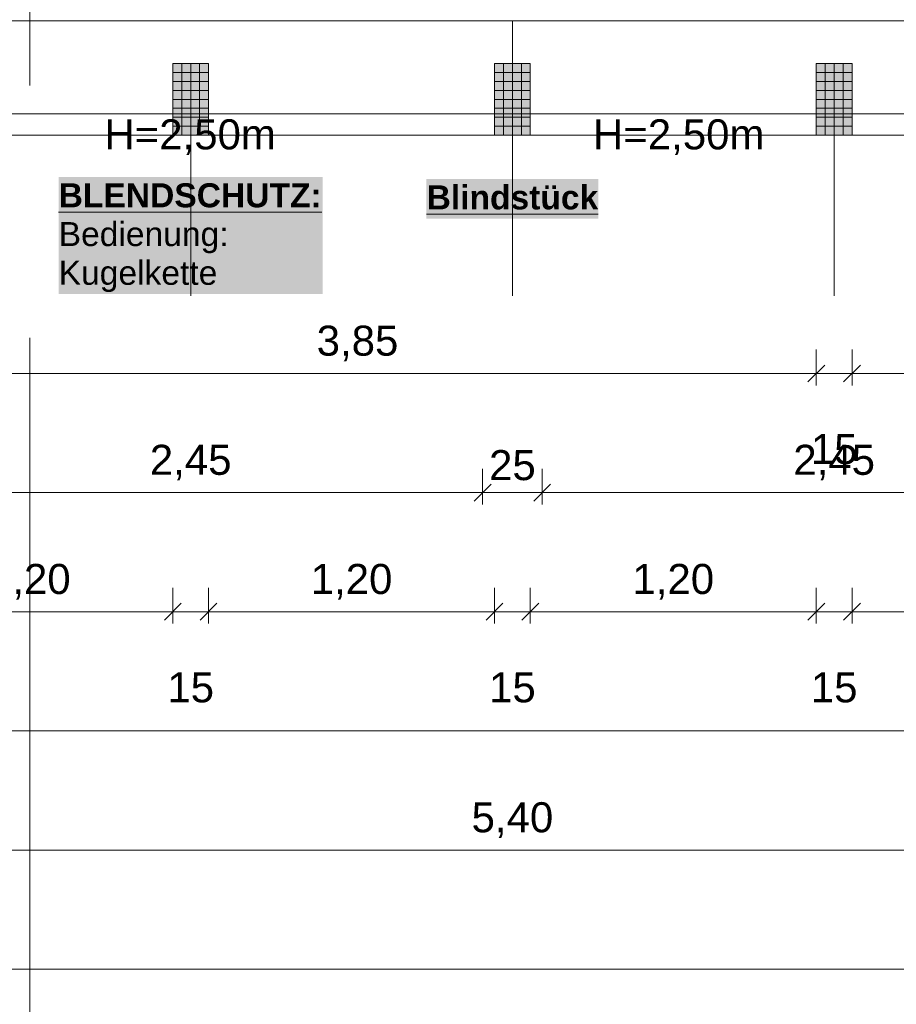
# Model space of a CAD drawing. Header units: metres. Extents: x -167 to 152, y -127 to 99.
# Tile 99 of 225: x -15.57 to -11.89, y -25.92 to -21.79. Entities that reach past the tile are written whole.
import ezdxf

# ---------------------------------------------------------------- set-up
doc = ezdxf.new("R2010")
doc.units = ezdxf.units.M
doc.header["$PDMODE"] = 1
doc.header["$PDSIZE"] = -2
doc.linetypes.add('Achsen 01', pattern=[5.291531, 3.175, -1.058062, 0.352704, -0.705764])
doc.linetypes.add('Raster 01', pattern=[2, 1, -1])
doc.layers.get('0').update_dxf_attribs({"lineweight": 25})
for name, color, linetype, lineweight, true_color in [('014_Fassadenarbeiten-000 Aufsicht Betonfertigteile', 7, 'Continuous', 9, 0xc0c0c0), ('031_Metallbauarbeiten-330 Aufsicht Metallbauarbeiten', 7, 'Continuous', 9, 0xa6a6a6), ('AV1-Raster', 7, 'Raster 01', 9, 0xa6a6a6)]:
    doc.layers.add(name, color=color, linetype=linetype, lineweight=lineweight, true_color=true_color)
for name, color, linetype, lineweight in [('014_Fassadenarbeiten-330 Betonfertigteile vertikal', 7, 'Continuous', 9), ('030_Sonnenschutzarbeiten-BLENDSCHUTZ', 7, 'Continuous', 5), ('030_Sonnenschutzarbeiten-BLENDSCHUTZ  Beschriftung', 7, 'Continuous', 5), ('_1.35m (3D)', 7, 'Continuous', 9), ('_GRU (2D)', 7, 'Continuous', 9), ('_OG 1 (2D)', 7, 'Continuous', 9), ('_OG 1 - DS (2D)', 7, 'Continuous', 9), ('AV1-Schnitt Achsen', 7, 'Achsen 01', 18), ('Bemaßung-Bemaßung', 7, 'Continuous', 9)]:
    doc.layers.add(name, color=color, linetype=linetype, lineweight=lineweight)
doc.layers.get('0').freeze()
doc.styles.add('Arial', font='arial.ttf')
doc.styles.add('Arial (bold)', font='arialbd.ttf')
doc.dimstyles.new('COE 50', dxfattribs={"dimtxt": 126.090495, "dimasz": 0.001414, "dimexe": 0.001, "dimexo": 0.01, "dimgap": 0.001, "dimtad": 1, "dimdec": 3, "dimtxsty": 'Arial', "dimblk": 'VW_SLASH-4', "dimblk1": 'VW_SLASH-4', "dimblk2": 'VW_SLASH-4', "dimcen": 0, "dimadec": 3, "dimazin": 0, "dimtfac": 0.8, "dimtdec": 3, "dimtix": 1, "dimtmove": 0, "dimatfit": 0, "dimldrblk": 'VW_SLASH-3', "dimfxl": 0.002, "dimfxlon": 1, "dimfrac": 2, "dimtolj": 1, "dimarcsym": 0})
pattern_1 = [(-90, (0, 0), (0.0375, 0), [])]
pattern_2 = [(0, (0, 0), (2e-18, -0.0375), [])]

# ---------------------------------------------------------------- blocks, each defined once
blk = doc.blocks.new('Group-2')
at = {"layer": 'AV1-Raster'}
for p, q in [((-14.85, -22.95), (-14.85, 1.35)), ((-13.5, -22.95), (-13.5, 1.35)), ((-12.15, -22.95), (-12.15, 1.35))]:
    blk.add_line(p, q, dxfattribs=at)
blk = doc.blocks.new('1.35m (3D)')
at = {"layer": 'AV1-Raster', "color": 7}
blk.add_blockref('Group-2', (0, 0), dxfattribs=at)
blk = doc.blocks.new('Blendschutz Beschriftung')
at = {"layer": '030_Sonnenschutzarbeiten-BLENDSCHUTZ  Beschriftung', "color": 254, "linetype": 'Continuous', "transparency": 33554559}
blk.add_solid([(-0.554, -0.1644), (0.554, -0.1644), (-0.554, 0.3267), (0.554, 0.3267)], dxfattribs=at)
at = {"layer": '030_Sonnenschutzarbeiten-BLENDSCHUTZ  Beschriftung', "insert": (-0.554, 0.3002), "char_height": 0.100872, "attachment_point": 1, "line_spacing_factor": 0.967016, "style": 'Arial (bold)'}
blk.add_mtext('{\\LBLENDSCHUTZ:}{\\fArial|b0|i0|c0|p0;\\l\\PBedienung: \\PKugelkette }', dxfattribs=at)
blk = doc.blocks.new('VW_SLASH-4')
at = {"color": 0, "linetype": 'ByBlock', "lineweight": -2, "transparency": 16777216}
blk.add_line((0, 0), (-1, 0), dxfattribs=at)
at = {"color": 0, "linetype": 'Continuous', "lineweight": 15, "transparency": 16777216, "flags": 128}
blk.add_lwpolyline([(0.5, 0.5), (-0.5, -0.5)], dxfattribs=at)
blk = doc.blocks.new('*D26')
at = {"layer": '030_Sonnenschutzarbeiten-BLENDSCHUTZ', "color": 0, "lineweight": -2}
for p, q in [((-16.075, -22.025), (-16.075, -22.175)), ((-13.625, -22.025), (-13.625, -22.175)), ((-13.6957, -22.125), (-16.0043, -22.125))]:
    blk.add_line(p, q, dxfattribs=at)
at = {"layer": 'Defpoints', "color": 0}
for p in [(-16.075, -21.385), (-13.625, -21.385), (-16.075, -22.125)]:
    blk.add_point(p, dxfattribs=at)
at = {"layer": '030_Sonnenschutzarbeiten-BLENDSCHUTZ', "color": 0, "lineweight": -2, "xscale": 0.070693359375, "yscale": 0.070693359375, "zscale": 0.070693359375, "rotation": 180}
blk.add_blockref('VW_SLASH-4', (-16.075, -22.125), dxfattribs=at)
at = {"layer": '030_Sonnenschutzarbeiten-BLENDSCHUTZ', "color": 0, "lineweight": -2, "xscale": 0.070693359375, "yscale": 0.070693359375, "zscale": 0.070693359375}
blk.add_blockref('VW_SLASH-4', (-13.625, -22.125), dxfattribs=at)
at = {"layer": '030_Sonnenschutzarbeiten-BLENDSCHUTZ', "color": 0, "lineweight": 13, "insert": (-14.85, -21.9992), "char_height": 0.12609, "attachment_point": 5, "style": 'Arial'}
blk.add_mtext('\\A1;2,45', dxfattribs=at)
blk = doc.blocks.new('VW_SLASH-3')
at = {"color": 0, "linetype": 'ByBlock', "lineweight": -2, "transparency": 16777216}
blk.add_line((0, 0), (-1, 0), dxfattribs=at)
at = {"color": 0, "linetype": 'Continuous', "lineweight": 15, "transparency": 16777216, "flags": 128}
blk.add_lwpolyline([(0.5, 0.5), (-0.5, -0.5)], dxfattribs=at)
blk = doc.blocks.new('*D27')
at = {"layer": '030_Sonnenschutzarbeiten-BLENDSCHUTZ', "color": 0, "lineweight": -2}
for p, q in [((-13.375, -22.025), (-13.375, -22.175)), ((-12.225, -22.025), (-12.225, -22.175)), ((-12.2957, -22.125), (-13.3043, -22.125))]:
    blk.add_line(p, q, dxfattribs=at)
at = {"layer": 'Defpoints', "color": 0}
for p in [(-13.375, -21.385), (-12.225, -21.385), (-13.375, -22.125)]:
    blk.add_point(p, dxfattribs=at)
at = {"layer": '030_Sonnenschutzarbeiten-BLENDSCHUTZ', "color": 0, "lineweight": -2, "xscale": 0.070693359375, "yscale": 0.070693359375, "zscale": 0.070693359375, "rotation": 180}
blk.add_blockref('VW_SLASH-4', (-13.375, -22.125), dxfattribs=at)
at = {"layer": '030_Sonnenschutzarbeiten-BLENDSCHUTZ', "color": 0, "lineweight": -2, "xscale": 0.070693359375, "yscale": 0.070693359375, "zscale": 0.070693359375}
blk.add_blockref('VW_SLASH-4', (-12.225, -22.125), dxfattribs=at)
at = {"layer": '030_Sonnenschutzarbeiten-BLENDSCHUTZ', "color": 0, "lineweight": 13, "insert": (-12.8, -21.9992), "char_height": 0.12609, "attachment_point": 5, "style": 'Arial'}
blk.add_mtext('\\A1;1,15', dxfattribs=at)
blk = doc.blocks.new('*D28')
at = {"layer": '030_Sonnenschutzarbeiten-BLENDSCHUTZ', "color": 0, "lineweight": -2}
for p, q in [((-12.075, -22.025), (-12.075, -22.175)), ((-10.925, -22.025), (-10.925, -22.175)), ((-10.9957, -22.125), (-12.0043, -22.125))]:
    blk.add_line(p, q, dxfattribs=at)
at = {"layer": 'Defpoints', "color": 0}
for p in [(-12.075, -21.385), (-10.925, -21.385), (-12.075, -22.125)]:
    blk.add_point(p, dxfattribs=at)
at = {"layer": '030_Sonnenschutzarbeiten-BLENDSCHUTZ', "color": 0, "lineweight": -2, "xscale": 0.070693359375, "yscale": 0.070693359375, "zscale": 0.070693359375, "rotation": 180}
blk.add_blockref('VW_SLASH-4', (-12.075, -22.125), dxfattribs=at)
at = {"layer": '030_Sonnenschutzarbeiten-BLENDSCHUTZ', "color": 0, "lineweight": -2, "xscale": 0.070693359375, "yscale": 0.070693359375, "zscale": 0.070693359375}
blk.add_blockref('VW_SLASH-4', (-10.925, -22.125), dxfattribs=at)
at = {"layer": '030_Sonnenschutzarbeiten-BLENDSCHUTZ', "color": 0, "lineweight": 13, "insert": (-11.5, -21.9992), "char_height": 0.12609, "attachment_point": 5, "style": 'Arial'}
blk.add_mtext('\\A1;1,15', dxfattribs=at)
blk = doc.blocks.new('*D49')
at = {"layer": '030_Sonnenschutzarbeiten-BLENDSCHUTZ', "color": 0, "lineweight": -2}
for p, q in [((-13.625, -22.025), (-13.625, -22.175)), ((-13.375, -22.025), (-13.375, -22.175)), ((-13.4457, -22.125), (-13.5543, -22.125))]:
    blk.add_line(p, q, dxfattribs=at)
at = {"layer": 'Defpoints', "color": 0}
for p in [(-13.625, -21.385), (-13.375, -21.385), (-13.625, -22.125)]:
    blk.add_point(p, dxfattribs=at)
at = {"layer": '030_Sonnenschutzarbeiten-BLENDSCHUTZ', "color": 0, "lineweight": -2, "xscale": 0.070693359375, "yscale": 0.070693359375, "zscale": 0.070693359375, "rotation": 180}
blk.add_blockref('VW_SLASH-4', (-13.625, -22.125), dxfattribs=at)
at = {"layer": '030_Sonnenschutzarbeiten-BLENDSCHUTZ', "color": 0, "lineweight": -2, "xscale": 0.070693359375, "yscale": 0.070693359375, "zscale": 0.070693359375}
blk.add_blockref('VW_SLASH-4', (-13.375, -22.125), dxfattribs=at)
at = {"layer": '030_Sonnenschutzarbeiten-BLENDSCHUTZ', "color": 0, "lineweight": 13, "insert": (-13.5, -22.0235), "char_height": 0.10087, "attachment_point": 5, "style": 'Arial'}
blk.add_mtext('\\A1;25', dxfattribs=at)
blk = doc.blocks.new('*D416')
at = {"layer": 'Bemaßung-Bemaßung', "color": 0, "lineweight": -2}
for p, q in [((-39.15, -25.675), (-39.15, -25.825)), ((0, -25.675), (0, -25.825)), ((-0.0707, -25.775), (-39.0793, -25.775))]:
    blk.add_line(p, q, dxfattribs=at)
at = {"layer": 'Defpoints', "color": 0}
for p in [(-39.15, -21.6), (0, -21.6), (-39.15, -25.775)]:
    blk.add_point(p, dxfattribs=at)
at = {"layer": 'Bemaßung-Bemaßung', "color": 0, "lineweight": -2, "xscale": 0.070693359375, "yscale": 0.070693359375, "zscale": 0.070693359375, "rotation": 180}
blk.add_blockref('VW_SLASH-4', (-39.15, -25.775), dxfattribs=at)
at = {"layer": 'Bemaßung-Bemaßung', "color": 0, "lineweight": -2, "xscale": 0.070693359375, "yscale": 0.070693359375, "zscale": 0.070693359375}
blk.add_blockref('VW_SLASH-4', (0, -25.775), dxfattribs=at)
at = {"layer": 'Bemaßung-Bemaßung', "color": 0, "insert": (-19.575, -25.6341), "char_height": 0.15131, "attachment_point": 5, "style": 'Arial'}
blk.add_mtext('\\A1;39,15', dxfattribs=at)
blk = doc.blocks.new('*D421')
at = {"layer": 'Bemaßung-Bemaßung', "color": 0, "lineweight": -2}
for p, q in [((-16.2, -25.175), (-16.2, -25.325)), ((-10.8, -25.175), (-10.8, -25.325)), ((-10.8707, -25.275), (-16.1293, -25.275))]:
    blk.add_line(p, q, dxfattribs=at)
at = {"layer": 'Defpoints', "color": 0}
for p in [(-16.2, -21.6), (-10.8, -21.6), (-16.2, -25.275)]:
    blk.add_point(p, dxfattribs=at)
at = {"layer": 'Bemaßung-Bemaßung', "color": 0, "lineweight": -2, "xscale": 0.070693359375, "yscale": 0.070693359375, "zscale": 0.070693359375, "rotation": 180}
blk.add_blockref('VW_SLASH-4', (-16.2, -25.275), dxfattribs=at)
at = {"layer": 'Bemaßung-Bemaßung', "color": 0, "lineweight": -2, "xscale": 0.070693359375, "yscale": 0.070693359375, "zscale": 0.070693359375}
blk.add_blockref('VW_SLASH-4', (-10.8, -25.275), dxfattribs=at)
at = {"layer": 'Bemaßung-Bemaßung', "color": 0, "insert": (-13.5, -25.1492), "char_height": 0.12609, "attachment_point": 5, "style": 'Arial'}
blk.add_mtext('\\A1;5,40', dxfattribs=at)
blk = doc.blocks.new('*D432')
at = {"layer": 'Bemaßung-Bemaßung', "color": 0, "lineweight": -2}
for p, q in [((-39.825, -24.675), (-39.825, -24.825)), ((0.675, -24.675), (0.675, -24.825)), ((0.6043, -24.775), (-39.7543, -24.775))]:
    blk.add_line(p, q, dxfattribs=at)
at = {"layer": 'Defpoints', "color": 0}
for p in [(-39.825, -22.275), (0.675, -22.275), (-39.825, -24.775)]:
    blk.add_point(p, dxfattribs=at)
at = {"layer": 'Bemaßung-Bemaßung', "color": 0, "lineweight": -2, "xscale": 0.070693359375, "yscale": 0.070693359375, "zscale": 0.070693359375, "rotation": 180}
blk.add_blockref('VW_SLASH-4', (-39.825, -24.775), dxfattribs=at)
at = {"layer": 'Bemaßung-Bemaßung', "color": 0, "lineweight": -2, "xscale": 0.070693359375, "yscale": 0.070693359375, "zscale": 0.070693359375}
blk.add_blockref('VW_SLASH-4', (0.675, -24.775), dxfattribs=at)
at = {"layer": 'Bemaßung-Bemaßung', "color": 0, "insert": (-19.575, -24.6492), "char_height": 0.12609, "attachment_point": 5, "style": 'Arial'}
blk.add_mtext('\\A1;40,50', dxfattribs=at)
blk = doc.blocks.new('*D453')
at = {"layer": 'Bemaßung-Bemaßung', "color": 0, "linetype": 'Continuous', "lineweight": -2}
for p, q in [((-12.075, -24.175), (-12.075, -24.325)), ((-10.875, -24.175), (-10.875, -24.325)), ((-12.0043, -24.275), (-10.9457, -24.275))]:
    blk.add_line(p, q, dxfattribs=at)
at = {"layer": 'Defpoints', "color": 0}
for p in [(-12.075, -22.275), (-10.875, -22.275), (-10.875, -24.275)]:
    blk.add_point(p, dxfattribs=at)
at = {"layer": 'Bemaßung-Bemaßung', "color": 0, "lineweight": -2, "xscale": 0.070693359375, "yscale": 0.070693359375, "zscale": 0.070693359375, "rotation": 180}
blk.add_blockref('VW_SLASH-4', (-12.075, -24.275), dxfattribs=at)
at = {"layer": 'Bemaßung-Bemaßung', "color": 0, "lineweight": -2, "xscale": 0.070693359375, "yscale": 0.070693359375, "zscale": 0.070693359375}
blk.add_blockref('VW_SLASH-4', (-10.875, -24.275), dxfattribs=at)
at = {"layer": 'Bemaßung-Bemaßung', "color": 0, "insert": (-11.475, -24.1492), "char_height": 0.12609, "attachment_point": 5, "style": 'Arial'}
blk.add_mtext('\\A1;1,20', dxfattribs=at)
blk = doc.blocks.new('*D454')
at = {"layer": 'Bemaßung-Bemaßung', "color": 0, "linetype": 'Continuous', "lineweight": -2}
for p, q in [((-12.225, -24.175), (-12.225, -24.325)), ((-12.075, -24.175), (-12.075, -24.325)), ((-12.2957, -24.275), (-12.3664, -24.275)), ((-12.225, -24.275), (-12.075, -24.275)), ((-12.0043, -24.275), (-11.9336, -24.275))]:
    blk.add_line(p, q, dxfattribs=at)
at = {"layer": 'Defpoints', "color": 0}
for p in [(-12.225, -22.275), (-12.075, -22.275), (-12.075, -24.275)]:
    blk.add_point(p, dxfattribs=at)
at = {"layer": 'Bemaßung-Bemaßung', "color": 0, "lineweight": -2, "xscale": 0.070693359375, "yscale": 0.070693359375, "zscale": 0.070693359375}
blk.add_blockref('VW_SLASH-4', (-12.225, -24.275), dxfattribs=at)
at = {"layer": 'Bemaßung-Bemaßung', "color": 0, "lineweight": -2, "xscale": 0.070693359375, "yscale": 0.070693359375, "zscale": 0.070693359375, "rotation": 180}
blk.add_blockref('VW_SLASH-4', (-12.075, -24.275), dxfattribs=at)
at = {"layer": 'Bemaßung-Bemaßung', "color": 0, "insert": (-12.15, -24.5931), "char_height": 0.12609, "attachment_point": 5, "style": 'Arial'}
blk.add_mtext('\\A1;15', dxfattribs=at)
blk = doc.blocks.new('*D455')
at = {"layer": 'Bemaßung-Bemaßung', "color": 0, "linetype": 'Continuous', "lineweight": -2}
for p, q in [((-13.425, -24.175), (-13.425, -24.325)), ((-12.225, -24.175), (-12.225, -24.325)), ((-13.3543, -24.275), (-12.2957, -24.275))]:
    blk.add_line(p, q, dxfattribs=at)
at = {"layer": 'Defpoints', "color": 0}
for p in [(-13.425, -22.275), (-12.225, -22.275), (-12.225, -24.275)]:
    blk.add_point(p, dxfattribs=at)
at = {"layer": 'Bemaßung-Bemaßung', "color": 0, "lineweight": -2, "xscale": 0.070693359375, "yscale": 0.070693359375, "zscale": 0.070693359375, "rotation": 180}
blk.add_blockref('VW_SLASH-4', (-13.425, -24.275), dxfattribs=at)
at = {"layer": 'Bemaßung-Bemaßung', "color": 0, "lineweight": -2, "xscale": 0.070693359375, "yscale": 0.070693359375, "zscale": 0.070693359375}
blk.add_blockref('VW_SLASH-4', (-12.225, -24.275), dxfattribs=at)
at = {"layer": 'Bemaßung-Bemaßung', "color": 0, "insert": (-12.825, -24.1492), "char_height": 0.12609, "attachment_point": 5, "style": 'Arial'}
blk.add_mtext('\\A1;1,20', dxfattribs=at)
blk = doc.blocks.new('*D456')
at = {"layer": 'Bemaßung-Bemaßung', "color": 0, "linetype": 'Continuous', "lineweight": -2}
for p, q in [((-13.575, -24.175), (-13.575, -24.325)), ((-13.425, -24.175), (-13.425, -24.325)), ((-13.6457, -24.275), (-13.7164, -24.275)), ((-13.575, -24.275), (-13.425, -24.275)), ((-13.3543, -24.275), (-13.2836, -24.275))]:
    blk.add_line(p, q, dxfattribs=at)
at = {"layer": 'Defpoints', "color": 0}
for p in [(-13.575, -22.275), (-13.425, -22.275), (-13.425, -24.275)]:
    blk.add_point(p, dxfattribs=at)
at = {"layer": 'Bemaßung-Bemaßung', "color": 0, "lineweight": -2, "xscale": 0.070693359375, "yscale": 0.070693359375, "zscale": 0.070693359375}
blk.add_blockref('VW_SLASH-4', (-13.575, -24.275), dxfattribs=at)
at = {"layer": 'Bemaßung-Bemaßung', "color": 0, "lineweight": -2, "xscale": 0.070693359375, "yscale": 0.070693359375, "zscale": 0.070693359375, "rotation": 180}
blk.add_blockref('VW_SLASH-4', (-13.425, -24.275), dxfattribs=at)
at = {"layer": 'Bemaßung-Bemaßung', "color": 0, "insert": (-13.5, -24.5931), "char_height": 0.12609, "attachment_point": 5, "style": 'Arial'}
blk.add_mtext('\\A1;15', dxfattribs=at)
blk = doc.blocks.new('*D457')
at = {"layer": 'Bemaßung-Bemaßung', "color": 0, "linetype": 'Continuous', "lineweight": -2}
for p, q in [((-14.775, -24.175), (-14.775, -24.325)), ((-13.575, -24.175), (-13.575, -24.325)), ((-14.7043, -24.275), (-13.6457, -24.275))]:
    blk.add_line(p, q, dxfattribs=at)
at = {"layer": 'Defpoints', "color": 0}
for p in [(-14.775, -22.275), (-13.575, -22.275), (-13.575, -24.275)]:
    blk.add_point(p, dxfattribs=at)
at = {"layer": 'Bemaßung-Bemaßung', "color": 0, "lineweight": -2, "xscale": 0.070693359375, "yscale": 0.070693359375, "zscale": 0.070693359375, "rotation": 180}
blk.add_blockref('VW_SLASH-4', (-14.775, -24.275), dxfattribs=at)
at = {"layer": 'Bemaßung-Bemaßung', "color": 0, "lineweight": -2, "xscale": 0.070693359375, "yscale": 0.070693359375, "zscale": 0.070693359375}
blk.add_blockref('VW_SLASH-4', (-13.575, -24.275), dxfattribs=at)
at = {"layer": 'Bemaßung-Bemaßung', "color": 0, "insert": (-14.175, -24.1492), "char_height": 0.12609, "attachment_point": 5, "style": 'Arial'}
blk.add_mtext('\\A1;1,20', dxfattribs=at)
blk = doc.blocks.new('*D458')
at = {"layer": 'Bemaßung-Bemaßung', "color": 0, "linetype": 'Continuous', "lineweight": -2}
for p, q in [((-14.925, -24.175), (-14.925, -24.325)), ((-14.775, -24.175), (-14.775, -24.325)), ((-14.9957, -24.275), (-15.0664, -24.275)), ((-14.925, -24.275), (-14.775, -24.275)), ((-14.7043, -24.275), (-14.6336, -24.275))]:
    blk.add_line(p, q, dxfattribs=at)
at = {"layer": 'Defpoints', "color": 0}
for p in [(-14.925, -22.275), (-14.775, -22.275), (-14.775, -24.275)]:
    blk.add_point(p, dxfattribs=at)
at = {"layer": 'Bemaßung-Bemaßung', "color": 0, "lineweight": -2, "xscale": 0.070693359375, "yscale": 0.070693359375, "zscale": 0.070693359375}
blk.add_blockref('VW_SLASH-4', (-14.925, -24.275), dxfattribs=at)
at = {"layer": 'Bemaßung-Bemaßung', "color": 0, "lineweight": -2, "xscale": 0.070693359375, "yscale": 0.070693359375, "zscale": 0.070693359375, "rotation": 180}
blk.add_blockref('VW_SLASH-4', (-14.775, -24.275), dxfattribs=at)
at = {"layer": 'Bemaßung-Bemaßung', "color": 0, "insert": (-14.85, -24.5931), "char_height": 0.12609, "attachment_point": 5, "style": 'Arial'}
blk.add_mtext('\\A1;15', dxfattribs=at)
blk = doc.blocks.new('*D459')
at = {"layer": 'Bemaßung-Bemaßung', "color": 0, "linetype": 'Continuous', "lineweight": -2}
for p, q in [((-16.125, -24.175), (-16.125, -24.325)), ((-14.925, -24.175), (-14.925, -24.325)), ((-16.0543, -24.275), (-14.9957, -24.275))]:
    blk.add_line(p, q, dxfattribs=at)
at = {"layer": 'Defpoints', "color": 0}
for p in [(-16.125, -22.275), (-14.925, -22.275), (-14.925, -24.275)]:
    blk.add_point(p, dxfattribs=at)
at = {"layer": 'Bemaßung-Bemaßung', "color": 0, "lineweight": -2, "xscale": 0.070693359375, "yscale": 0.070693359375, "zscale": 0.070693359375, "rotation": 180}
blk.add_blockref('VW_SLASH-4', (-16.125, -24.275), dxfattribs=at)
at = {"layer": 'Bemaßung-Bemaßung', "color": 0, "lineweight": -2, "xscale": 0.070693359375, "yscale": 0.070693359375, "zscale": 0.070693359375}
blk.add_blockref('VW_SLASH-4', (-14.925, -24.275), dxfattribs=at)
at = {"layer": 'Bemaßung-Bemaßung', "color": 0, "insert": (-15.525, -24.1492), "char_height": 0.12609, "attachment_point": 5, "style": 'Arial'}
blk.add_mtext('\\A1;1,20', dxfattribs=at)
blk = doc.blocks.new('*D584')
at = {"layer": 'Bemaßung-Bemaßung', "color": 0, "linetype": 'Continuous', "lineweight": -2}
for p, q in [((-16.075, -23.175), (-16.075, -23.325)), ((-12.225, -23.175), (-12.225, -23.325)), ((-12.2957, -23.275), (-16.0043, -23.275))]:
    blk.add_line(p, q, dxfattribs=at)
at = {"layer": 'Defpoints', "color": 0}
for p in [(-12.225, -21.475), (-16.075, -21.725), (-16.075, -23.275)]:
    blk.add_point(p, dxfattribs=at)
at = {"layer": 'Bemaßung-Bemaßung', "color": 0, "lineweight": -2, "xscale": 0.070693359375, "yscale": 0.070693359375, "zscale": 0.070693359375, "rotation": 180}
blk.add_blockref('VW_SLASH-4', (-16.075, -23.275), dxfattribs=at)
at = {"layer": 'Bemaßung-Bemaßung', "color": 0, "lineweight": -2, "xscale": 0.070693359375, "yscale": 0.070693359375, "zscale": 0.070693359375}
blk.add_blockref('VW_SLASH-4', (-12.225, -23.275), dxfattribs=at)
at = {"layer": 'Bemaßung-Bemaßung', "color": 0, "insert": (-14.15, -23.1492), "char_height": 0.12609, "attachment_point": 5, "style": 'Arial'}
blk.add_mtext('\\A1;3,85', dxfattribs=at)
blk = doc.blocks.new('*D585')
at = {"layer": 'Bemaßung-Bemaßung', "color": 0, "linetype": 'Continuous', "lineweight": -2}
for p, q in [((-12.225, -23.175), (-12.225, -23.325)), ((-12.075, -23.175), (-12.075, -23.325)), ((-12.2957, -23.275), (-12.3664, -23.275)), ((-12.075, -23.275), (-12.225, -23.275)), ((-12.0043, -23.275), (-11.9336, -23.275))]:
    blk.add_line(p, q, dxfattribs=at)
at = {"layer": 'Defpoints', "color": 0}
for p in [(-12.225, -21.475), (-12.075, -21.475), (-12.225, -23.275)]:
    blk.add_point(p, dxfattribs=at)
at = {"layer": 'Bemaßung-Bemaßung', "color": 0, "lineweight": -2, "xscale": 0.070693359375, "yscale": 0.070693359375, "zscale": 0.070693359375}
blk.add_blockref('VW_SLASH-4', (-12.225, -23.275), dxfattribs=at)
at = {"layer": 'Bemaßung-Bemaßung', "color": 0, "lineweight": -2, "xscale": 0.070693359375, "yscale": 0.070693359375, "zscale": 0.070693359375, "rotation": 180}
blk.add_blockref('VW_SLASH-4', (-12.075, -23.275), dxfattribs=at)
at = {"layer": 'Bemaßung-Bemaßung', "color": 0, "insert": (-12.15, -23.5931), "char_height": 0.12609, "attachment_point": 5, "style": 'Arial'}
blk.add_mtext('\\A1;15', dxfattribs=at)
blk = doc.blocks.new('*D586')
at = {"layer": 'Bemaßung-Bemaßung', "color": 0, "linetype": 'Continuous', "lineweight": -2}
for p, q in [((-12.075, -23.175), (-12.075, -23.325)), ((-8.175, -23.175), (-8.175, -23.325)), ((-8.2457, -23.275), (-12.0043, -23.275))]:
    blk.add_line(p, q, dxfattribs=at)
at = {"layer": 'Defpoints', "color": 0}
for p in [(-12.075, -21.475), (-8.175, -21.475), (-12.075, -23.275)]:
    blk.add_point(p, dxfattribs=at)
at = {"layer": 'Bemaßung-Bemaßung', "color": 0, "lineweight": -2, "xscale": 0.070693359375, "yscale": 0.070693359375, "zscale": 0.070693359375, "rotation": 180}
blk.add_blockref('VW_SLASH-4', (-12.075, -23.275), dxfattribs=at)
at = {"layer": 'Bemaßung-Bemaßung', "color": 0, "lineweight": -2, "xscale": 0.070693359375, "yscale": 0.070693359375, "zscale": 0.070693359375}
blk.add_blockref('VW_SLASH-4', (-8.175, -23.275), dxfattribs=at)
at = {"layer": 'Bemaßung-Bemaßung', "color": 0, "insert": (-10.125, -23.1492), "char_height": 0.12609, "attachment_point": 5, "style": 'Arial'}
blk.add_mtext('\\A1;3,90', dxfattribs=at)
blk = doc.blocks.new('*D631')
at = {"layer": 'Bemaßung-Bemaßung', "color": 0, "lineweight": -2}
for p, q in [((-16.075, -23.675), (-16.075, -23.825)), ((-13.625, -23.675), (-13.625, -23.825)), ((-13.6957, -23.775), (-16.0043, -23.775))]:
    blk.add_line(p, q, dxfattribs=at)
at = {"layer": 'Defpoints', "color": 0}
for p in [(-13.625, -21.475), (-16.075, -21.725), (-16.075, -23.775)]:
    blk.add_point(p, dxfattribs=at)
at = {"layer": 'Bemaßung-Bemaßung', "color": 0, "lineweight": -2, "xscale": 0.070693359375, "yscale": 0.070693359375, "zscale": 0.070693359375, "rotation": 180}
blk.add_blockref('VW_SLASH-4', (-16.075, -23.775), dxfattribs=at)
at = {"layer": 'Bemaßung-Bemaßung', "color": 0, "lineweight": -2, "xscale": 0.070693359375, "yscale": 0.070693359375, "zscale": 0.070693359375}
blk.add_blockref('VW_SLASH-4', (-13.625, -23.775), dxfattribs=at)
at = {"layer": 'Bemaßung-Bemaßung', "color": 0, "insert": (-14.85, -23.6492), "char_height": 0.12609, "attachment_point": 5, "style": 'Arial'}
blk.add_mtext('\\A1;2,45', dxfattribs=at)
blk = doc.blocks.new('*D632')
at = {"layer": 'Bemaßung-Bemaßung', "color": 0, "lineweight": -2}
for p, q in [((-13.625, -23.675), (-13.625, -23.825)), ((-13.375, -23.675), (-13.375, -23.825)), ((-13.6957, -23.775), (-13.7664, -23.775)), ((-13.375, -23.775), (-13.625, -23.775)), ((-13.3043, -23.775), (-13.2336, -23.775))]:
    blk.add_line(p, q, dxfattribs=at)
at = {"layer": 'Defpoints', "color": 0}
for p in [(-13.625, -21.475), (-13.375, -21.475), (-13.625, -23.775)]:
    blk.add_point(p, dxfattribs=at)
at = {"layer": 'Bemaßung-Bemaßung', "color": 0, "lineweight": -2, "xscale": 0.070693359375, "yscale": 0.070693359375, "zscale": 0.070693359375}
blk.add_blockref('VW_SLASH-4', (-13.625, -23.775), dxfattribs=at)
at = {"layer": 'Bemaßung-Bemaßung', "color": 0, "lineweight": -2, "xscale": 0.070693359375, "yscale": 0.070693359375, "zscale": 0.070693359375, "rotation": 180}
blk.add_blockref('VW_SLASH-4', (-13.375, -23.775), dxfattribs=at)
at = {"layer": 'Bemaßung-Bemaßung', "color": 0, "insert": (-13.5, -23.6606), "char_height": 0.12609, "attachment_point": 5, "style": 'Arial'}
blk.add_mtext('\\A1;25', dxfattribs=at)
blk = doc.blocks.new('*D633')
at = {"layer": 'Bemaßung-Bemaßung', "color": 0, "lineweight": -2}
for p, q in [((-13.375, -23.675), (-13.375, -23.825)), ((-10.925, -23.675), (-10.925, -23.825)), ((-10.9957, -23.775), (-13.3043, -23.775))]:
    blk.add_line(p, q, dxfattribs=at)
at = {"layer": 'Defpoints', "color": 0}
for p in [(-13.375, -21.475), (-10.925, -21.475), (-13.375, -23.775)]:
    blk.add_point(p, dxfattribs=at)
at = {"layer": 'Bemaßung-Bemaßung', "color": 0, "lineweight": -2, "xscale": 0.070693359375, "yscale": 0.070693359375, "zscale": 0.070693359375, "rotation": 180}
blk.add_blockref('VW_SLASH-4', (-13.375, -23.775), dxfattribs=at)
at = {"layer": 'Bemaßung-Bemaßung', "color": 0, "lineweight": -2, "xscale": 0.070693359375, "yscale": 0.070693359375, "zscale": 0.070693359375}
blk.add_blockref('VW_SLASH-4', (-10.925, -23.775), dxfattribs=at)
at = {"layer": 'Bemaßung-Bemaßung', "color": 0, "insert": (-12.15, -23.6492), "char_height": 0.12609, "attachment_point": 5, "style": 'Arial'}
blk.add_mtext('\\A1;2,45', dxfattribs=at)
blk = doc.blocks.new('Group-761')
at = {"layer": 'AV1-Schnitt Achsen'}
blk.add_line((-15.525, -26.3), (-15.525, 4.7), dxfattribs=at)
blk = doc.blocks.new('GRU (2D)')
at = {"layer": 'AV1-Schnitt Achsen', "color": 7}
blk.add_blockref('Group-761', (0, 0), dxfattribs=at)
blk = doc.blocks.new('OG 1 - DS (2D)')
at = {"layer": '030_Sonnenschutzarbeiten-BLENDSCHUTZ', "color": 30, "transparency": 33554610}
blk.add_solid([(-13.8611, -22.6254), (-13.1389, -22.6254), (-13.8611, -22.4589), (-13.1389, -22.4589)], dxfattribs=at)
blk.add_solid([(-13.8611, -22.6254), (-13.1389, -22.6254), (-13.8611, -22.4589), (-13.1389, -22.4589)], dxfattribs=at)
at = {"layer": '030_Sonnenschutzarbeiten-BLENDSCHUTZ  Beschriftung', "color": 7}
blk.add_blockref('Blendschutz Beschriftung', (-14.85, -22.7773), dxfattribs=at)
at = {"layer": '030_Sonnenschutzarbeiten-BLENDSCHUTZ', "color": 7, "char_height": 0.12609, "attachment_point": 1, "line_spacing_factor": 0.969122, "style": 'Arial'}
for insert in [(-15.2121, -22.2087), (-13.1621, -22.2087)]:
    blk.add_mtext('H=2,50m', dxfattribs=dict(at, insert=insert))
at = {"layer": '030_Sonnenschutzarbeiten-BLENDSCHUTZ', "color": 7, "insert": (-13.5, -22.4858), "char_height": 0.100872, "width": 0.722129, "attachment_point": 2, "line_spacing_factor": 0.969122, "style": 'Arial (bold)'}
blk.add_mtext('{\\LB}{\\Llindstück }', dxfattribs=at)
at = {"layer": '030_Sonnenschutzarbeiten-BLENDSCHUTZ', "color": 7, "lineweight": 13}
for p1, p2, text, picture, middle in [((-13.625, -21.385), (-16.075, -21.385), '2,45', '*D26', (-14.85, -21.9992)), ((-12.225, -21.385), (-13.375, -21.385), '1,15', '*D27', (-12.8, -21.9992)), ((-10.925, -21.385), (-12.075, -21.385), '1,15', '*D28', (-11.5, -21.9992))]:
    dim = blk.add_aligned_dim(p1=p1, p2=p2, distance=0.74, text=text, dimstyle='COE 50', override={"dimtxt": 0.12609, "dimasz": 0.070693, "dimexe": 0.05, "dimgap": 0.05, "dimpost": '<>', "dimtxsty": 'Arial', "dimtmove": 2, "dimfxl": 0.1}, dxfattribs=at)
    dim.commit()
    dim.dimension.update_dxf_attribs({"geometry": picture, "text_midpoint": middle})
at = {"layer": '030_Sonnenschutzarbeiten-BLENDSCHUTZ', "color": 251, "lineweight": 13}
dim = blk.add_linear_dim(base=(-13.625, -22.125), p1=(-13.375, -21.385), p2=(-13.625, -21.385), text='25', dimstyle='COE 50', override={"dimtxt": 0.100872, "dimasz": 0.070693, "dimexe": 0.05, "dimgap": 0.05, "dimpost": '<>', "dimtxsty": 'Arial', "dimtmove": 2, "dimfxl": 0.1}, dxfattribs=at)
dim.commit()
dim.dimension.update_dxf_attribs({"geometry": '*D49', "text_midpoint": (-13.5, -22.0235)})
blk = doc.blocks.new('OG 1 (2D)')
at = {"layer": '014_Fassadenarbeiten-000 Aufsicht Betonfertigteile', "flags": 128}
blk.add_lwpolyline([(-39.455, -21.905), (0.305, -21.905), (0.675, -22.275), (-39.825, -22.275)], close=True, dxfattribs=at)
at = {"layer": 'Bemaßung-Bemaßung'}
dim = blk.add_linear_dim(base=(-39.825, -24.775), p1=(0.675, -22.275), p2=(-39.825, -22.275), text='40,50', dimstyle='COE 50', override={"dimtxt": 0.12609, "dimasz": 0.070693, "dimexe": 0.05, "dimgap": 0.05, "dimpost": '<>', "dimtxsty": 'Arial', "dimtmove": 2, "dimfxl": 0.1}, dxfattribs=at)
dim.commit()
dim.dimension.update_dxf_attribs({"geometry": '*D432', "text_midpoint": (-19.575, -24.6492)})
at = {"layer": 'Bemaßung-Bemaßung', "linetype": 'Continuous'}
for base, p1, p2, text, override, picture, middle in [((-14.925, -24.275), (-16.125, -22.275), (-14.925, -22.275), '1,20', {"dimtxt": 0.12609, "dimasz": 0.070693, "dimexe": 0.05, "dimgap": 0.05, "dimpost": '<>', "dimtxsty": 'Arial', "dimtmove": 2, "dimfxl": 0.1}, '*D459', (-15.525, -24.1492)), ((-14.775, -24.275), (-14.925, -22.275), (-14.775, -22.275), '15', {"dimtxt": 0.12609, "dimasz": 0.070693, "dimexe": 0.05, "dimgap": 0.05, "dimpost": '<>', "dimtxsty": 'Arial', "dimtix": 0, "dimtmove": 2, "dimfxl": 0.1}, '*D458', (-14.85, -24.5931)), ((-13.575, -24.275), (-14.775, -22.275), (-13.575, -22.275), '1,20', {"dimtxt": 0.12609, "dimasz": 0.070693, "dimexe": 0.05, "dimgap": 0.05, "dimpost": '<>', "dimtxsty": 'Arial', "dimtmove": 2, "dimfxl": 0.1}, '*D457', (-14.175, -24.1492)), ((-13.425, -24.275), (-13.575, -22.275), (-13.425, -22.275), '15', {"dimtxt": 0.12609, "dimasz": 0.070693, "dimexe": 0.05, "dimgap": 0.05, "dimpost": '<>', "dimtxsty": 'Arial', "dimtix": 0, "dimtmove": 2, "dimfxl": 0.1}, '*D456', (-13.5, -24.5931)), ((-12.225, -24.275), (-13.425, -22.275), (-12.225, -22.275), '1,20', {"dimtxt": 0.12609, "dimasz": 0.070693, "dimexe": 0.05, "dimgap": 0.05, "dimpost": '<>', "dimtxsty": 'Arial', "dimtmove": 2, "dimfxl": 0.1}, '*D455', (-12.825, -24.1492)), ((-12.075, -24.275), (-12.225, -22.275), (-12.075, -22.275), '15', {"dimtxt": 0.12609, "dimasz": 0.070693, "dimexe": 0.05, "dimgap": 0.05, "dimpost": '<>', "dimtxsty": 'Arial', "dimtix": 0, "dimtmove": 2, "dimfxl": 0.1}, '*D454', (-12.15, -24.5931)), ((-10.875, -24.275), (-12.075, -22.275), (-10.875, -22.275), '1,20', {"dimtxt": 0.12609, "dimasz": 0.070693, "dimexe": 0.05, "dimgap": 0.05, "dimpost": '<>', "dimtxsty": 'Arial', "dimtmove": 2, "dimfxl": 0.1}, '*D453', (-11.475, -24.1492))]:
    dim = blk.add_linear_dim(base=base, p1=p1, p2=p2, text=text, dimstyle='COE 50', override=override, dxfattribs=at)
    dim.commit()
    dim.dimension.update_dxf_attribs({"geometry": picture, "text_midpoint": middle})
at = {"color": 255}
blk.add_wipeout([(-13.5, -21.795), (-10.8, -21.795), (-10.8, -22.185), (-13.5, -22.185)], dxfattribs=at).dxf.layer = '031_Metallbauarbeiten-330 Aufsicht Metallbauarbeiten'
at = {"layer": '014_Fassadenarbeiten-330 Betonfertigteile vertikal', "linetype": 'Continuous', "lineweight": 0}
blk.add_hatch(color=9, dxfattribs=at).paths.add_polyline_path([(-12.075, -21.975), (-12.225, -21.975), (-12.225, -22.275), (-12.075, -22.275)])
at = {"layer": '014_Fassadenarbeiten-330 Betonfertigteile vertikal', "linetype": 'Continuous', "lineweight": 9}
h = blk.add_hatch(dxfattribs=at)
h.set_pattern_fill('Stahlbetonfertigteil', color=8, style=0, pattern_type=2)
h.set_pattern_definition(pattern_1)
h.paths.add_polyline_path([(-12.075, -21.975), (-12.225, -21.975), (-12.225, -22.275), (-12.075, -22.275)])
at = {"layer": '014_Fassadenarbeiten-330 Betonfertigteile vertikal', "linetype": 'Continuous', "lineweight": 13}
h = blk.add_hatch(dxfattribs=at)
h.set_pattern_fill('Stahlbetonfertigteil-1', color=8, style=0, pattern_type=2)
h.set_pattern_definition(pattern_2)
h.paths.add_polyline_path([(-12.075, -21.975), (-12.225, -21.975), (-12.225, -22.275), (-12.075, -22.275)])
at = {"layer": '014_Fassadenarbeiten-330 Betonfertigteile vertikal', "flags": 128}
blk.add_lwpolyline([(-12.075, -21.975), (-12.225, -21.975), (-12.225, -22.275), (-12.075, -22.275)], close=True, dxfattribs=at)
at = {"layer": '031_Metallbauarbeiten-330 Aufsicht Metallbauarbeiten', "flags": 128}
blk.add_lwpolyline([(-13.5, -21.795), (-10.8, -21.795), (-10.8, -22.185), (-13.5, -22.185)], close=True, dxfattribs=at)
at = {"layer": 'Bemaßung-Bemaßung'}
dim = blk.add_linear_dim(base=(-13.375, -23.775), p1=(-10.925, -21.475), p2=(-13.375, -21.475), text='2,45', dimstyle='COE 50', override={"dimtxt": 0.12609, "dimasz": 0.070693, "dimexe": 0.05, "dimgap": 0.05, "dimpost": '<>', "dimtxsty": 'Arial', "dimtmove": 2, "dimfxl": 0.1}, dxfattribs=at)
dim.commit()
dim.dimension.update_dxf_attribs({"geometry": '*D633', "text_midpoint": (-12.15, -23.6492)})
at = {"layer": 'Bemaßung-Bemaßung', "linetype": 'Continuous'}
for base, p1, p2, text, override, picture, middle in [((-12.225, -23.275), (-12.075, -21.475), (-12.225, -21.475), '15', {"dimtxt": 0.12609, "dimasz": 0.070693, "dimexe": 0.05, "dimgap": 0.05, "dimpost": '<>', "dimtxsty": 'Arial', "dimtix": 0, "dimtmove": 2, "dimfxl": 0.1}, '*D585', (-12.15, -23.5931)), ((-12.075, -23.275), (-8.175, -21.475), (-12.075, -21.475), '3,90', {"dimtxt": 0.12609, "dimasz": 0.070693, "dimexe": 0.05, "dimgap": 0.05, "dimpost": '<>', "dimtxsty": 'Arial', "dimtmove": 2, "dimfxl": 0.1}, '*D586', (-10.125, -23.1492))]:
    dim = blk.add_linear_dim(base=base, p1=p1, p2=p2, text=text, dimstyle='COE 50', override=override, dxfattribs=at)
    dim.commit()
    dim.dimension.update_dxf_attribs({"geometry": picture, "text_midpoint": middle})
at = {"color": 255}
blk.add_wipeout([(-16.2, -21.795), (-13.5, -21.795), (-13.5, -22.185), (-16.2, -22.185)], dxfattribs=at).dxf.layer = '031_Metallbauarbeiten-330 Aufsicht Metallbauarbeiten'
at = {"layer": '014_Fassadenarbeiten-330 Betonfertigteile vertikal', "linetype": 'Continuous', "lineweight": 0}
for points in [[(-14.775, -21.975), (-14.925, -21.975), (-14.925, -22.275), (-14.775, -22.275)], [(-13.425, -21.975), (-13.575, -21.975), (-13.575, -22.275), (-13.425, -22.275)]]:
    blk.add_hatch(color=9, dxfattribs=at).paths.add_polyline_path(points)
at = {"layer": '014_Fassadenarbeiten-330 Betonfertigteile vertikal', "linetype": 'Continuous', "lineweight": 9}
h = blk.add_hatch(dxfattribs=at)
h.set_pattern_fill('Stahlbetonfertigteil', color=8, style=0, pattern_type=2)
h.set_pattern_definition(pattern_1)
h.paths.add_polyline_path([(-14.775, -21.975), (-14.925, -21.975), (-14.925, -22.275), (-14.775, -22.275)])
at = {"layer": '014_Fassadenarbeiten-330 Betonfertigteile vertikal', "linetype": 'Continuous', "lineweight": 13}
h = blk.add_hatch(dxfattribs=at)
h.set_pattern_fill('Stahlbetonfertigteil-1', color=8, style=0, pattern_type=2)
h.set_pattern_definition(pattern_2)
h.paths.add_polyline_path([(-14.775, -21.975), (-14.925, -21.975), (-14.925, -22.275), (-14.775, -22.275)])
at = {"layer": '014_Fassadenarbeiten-330 Betonfertigteile vertikal', "linetype": 'Continuous', "lineweight": 9}
h = blk.add_hatch(dxfattribs=at)
h.set_pattern_fill('Stahlbetonfertigteil', color=8, style=0, pattern_type=2)
h.set_pattern_definition(pattern_1)
h.paths.add_polyline_path([(-13.425, -21.975), (-13.575, -21.975), (-13.575, -22.275), (-13.425, -22.275)])
at = {"layer": '014_Fassadenarbeiten-330 Betonfertigteile vertikal', "linetype": 'Continuous', "lineweight": 13}
h = blk.add_hatch(dxfattribs=at)
h.set_pattern_fill('Stahlbetonfertigteil-1', color=8, style=0, pattern_type=2)
h.set_pattern_definition(pattern_2)
h.paths.add_polyline_path([(-13.425, -21.975), (-13.575, -21.975), (-13.575, -22.275), (-13.425, -22.275)])
at = {"layer": '014_Fassadenarbeiten-330 Betonfertigteile vertikal', "flags": 128}
for points in [[(-14.775, -21.975), (-14.925, -21.975), (-14.925, -22.275), (-14.775, -22.275)], [(-13.425, -21.975), (-13.575, -21.975), (-13.575, -22.275), (-13.425, -22.275)]]:
    blk.add_lwpolyline(points, close=True, dxfattribs=at)
at = {"layer": '031_Metallbauarbeiten-330 Aufsicht Metallbauarbeiten', "flags": 128}
blk.add_lwpolyline([(-16.2, -21.795), (-13.5, -21.795), (-13.5, -22.185), (-16.2, -22.185)], close=True, dxfattribs=at)
at = {"layer": 'Bemaßung-Bemaßung', "linetype": 'Continuous'}
dim = blk.add_linear_dim(base=(-16.075, -23.275), p1=(-12.225, -21.475), p2=(-16.075, -21.725), text='3,85', dimstyle='COE 50', override={"dimtxt": 0.12609, "dimasz": 0.070693, "dimexe": 0.05, "dimgap": 0.05, "dimpost": '<>', "dimtxsty": 'Arial', "dimtmove": 2, "dimfxl": 0.1}, dxfattribs=at)
dim.commit()
dim.dimension.update_dxf_attribs({"geometry": '*D584', "text_midpoint": (-14.15, -23.1492)})
at = {"layer": 'Bemaßung-Bemaßung'}
for base, p1, p2, text, picture, middle in [((-16.075, -23.775), (-13.625, -21.475), (-16.075, -21.725), '2,45', '*D631', (-14.85, -23.6492)), ((-13.625, -23.775), (-13.375, -21.475), (-13.625, -21.475), '25', '*D632', (-13.5, -23.6606))]:
    dim = blk.add_linear_dim(base=base, p1=p1, p2=p2, text=text, dimstyle='COE 50', override={"dimtxt": 0.12609, "dimasz": 0.070693, "dimexe": 0.05, "dimgap": 0.05, "dimpost": '<>', "dimtxsty": 'Arial', "dimtmove": 2, "dimfxl": 0.1}, dxfattribs=at)
    dim.commit()
    dim.dimension.update_dxf_attribs({"geometry": picture, "text_midpoint": middle})
at = {"layer": 'Bemaßung-Bemaßung', "color": 1}
for base, p1, p2, text, override, picture, middle in [((-39.15, -25.775), (0, -21.6), (-39.15, -21.6), '39,15', {"dimtxt": 0.151309, "dimasz": 0.070693, "dimexe": 0.05, "dimgap": 0.05, "dimpost": '<>', "dimtxsty": 'Arial', "dimtmove": 2, "dimfxl": 0.1}, '*D416', (-19.575, -25.6341)), ((-16.2, -25.275), (-10.8, -21.6), (-16.2, -21.6), '5,40', {"dimtxt": 0.12609, "dimasz": 0.070693, "dimexe": 0.05, "dimgap": 0.05, "dimpost": '<>', "dimtxsty": 'Arial', "dimtmove": 2, "dimfxl": 0.1}, '*D421', (-13.5, -25.1492))]:
    dim = blk.add_linear_dim(base=base, p1=p1, p2=p2, text=text, dimstyle='COE 50', override=override, dxfattribs=at)
    dim.commit()
    dim.dimension.update_dxf_attribs({"geometry": picture, "text_midpoint": middle})

msp = doc.modelspace()

# ---------------------------------------------------------------- block references
at = {"layer": '_1.35m (3D)'}
msp.add_blockref('1.35m (3D)', (0, 0), dxfattribs=at)

# ---------------------------------------------------------------- next in the draw order: block references
at = {"layer": '_OG 1 - DS (2D)'}
msp.add_blockref('OG 1 - DS (2D)', (0, 0), dxfattribs=at)

# ---------------------------------------------------------------- next in the draw order: block references
at = {"layer": '_OG 1 (2D)'}
msp.add_blockref('OG 1 (2D)', (0, 0), dxfattribs=at)

# ---------------------------------------------------------------- next in the draw order: block references
at = {"layer": '_GRU (2D)'}
msp.add_blockref('GRU (2D)', (0, 0), dxfattribs=at)

doc.saveas('drawing.dxf')
